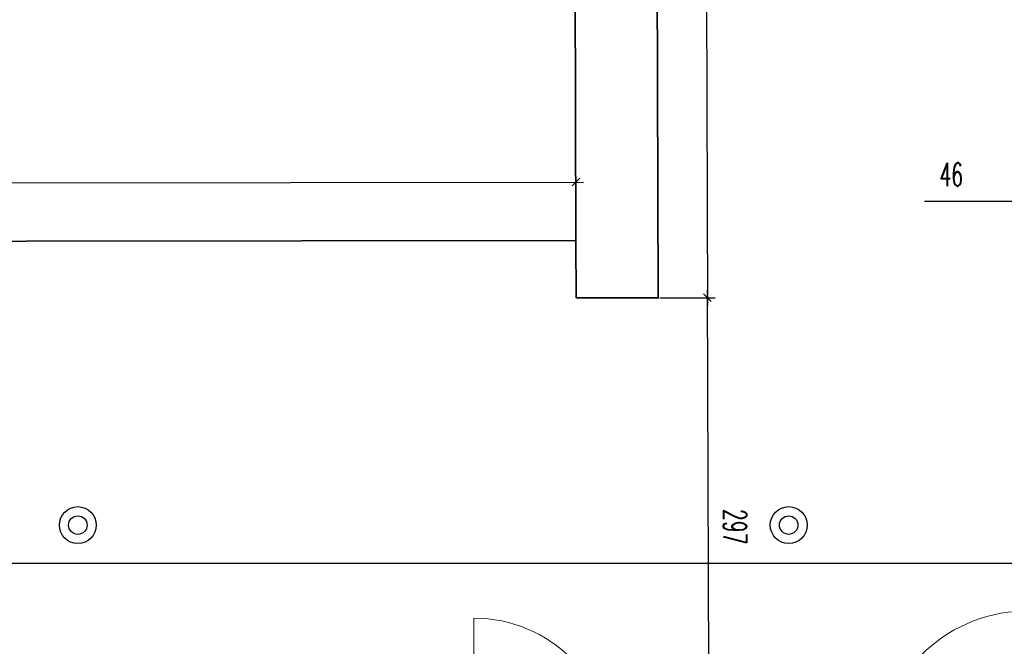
# Model space of a CAD drawing. Header units: millimetres. Extents: x 19887 to 192597, y -14203 to 39042.
# Tile 111 of 256: x 39467 to 40388, y -9944 to -9358. Entities that reach past the tile are written whole.
import ezdxf

# ---------------------------------------------------------------- set-up
doc = ezdxf.new("R2010")
doc.units = ezdxf.units.MM
doc.layers.get('Defpoints').update_dxf_attribs({"color": 4})
doc.layers.add('A_DBA_WPUSTY SAN', color=150, linetype='Continuous')
doc.layers.add('Wymiarowanie', color=3, linetype='Continuous')
doc.layers.add('Basen_rzut_poziom_1_obrys', color=252, linetype='Continuous', lineweight=35)
doc.layers.add('Drzwi', color=2, linetype='Continuous', lineweight=5)
doc.styles.add('ROMANS', font='romans.shx', dxfattribs={"width": 0.6})
doc.styles.get("Standard").update_dxf_attribs({"font": 'arial.ttf'})
doc.dimstyles.new('000001FB70622F18', dxfattribs={"dimtxt": 20, "dimasz": 5, "dimexe": 5, "dimexo": 1, "dimgap": 20, "dimtad": 1, "dimtoh": 1, "dimdec": 0, "dimtxsty": 'Standard', "dimblk": 'OBLIQUE', "dimcen": 0, "dimdle": 5, "dimclrd": 252, "dimclre": 252, "dimclrt": 252, "dimadec": 0, "dimazin": 0, "dimtfac": 1, "dimtdec": 0, "dimtmove": 0, "dimatfit": 3, "dimldrblk": 'OBLIQUE', "dimfxl": 150, "dimfxlon": 1, "dimlwd": 25, "dimlwe": 25, "dimarcsym": 1})

# ---------------------------------------------------------------- blocks, each defined once
blk = doc.blocks.new('_Oblique')
at = {"color": 0, "linetype": 'ByBlock', "lineweight": -2}
blk.add_line((-0.5, -0.5), (0.5, 0.5), dxfattribs=at)
blk = doc.blocks.new('*D652')
at = {"layer": 'Defpoints', "color": 0}
for p in [(3142.22, -3432.96), (3095.73, -3481.41), (3142.22, -3483.22)]:
    blk.add_point(p, dxfattribs=at)
at = {"layer": 'Wymiarowanie', "color": 252, "linetype": 'Continuous', "lineweight": 25}
for p, q in [((3095.73, -3432.96), (2824.44, -3432.96)), ((3090.73, -3432.96), (3147.22, -3432.96)), ((3095.73, -3480.41), (3095.73, -3427.96)), ((3142.22, -3482.22), (3142.22, -3427.96))]:
    blk.add_line(p, q, dxfattribs=at)
at = {"layer": 'Wymiarowanie', "color": 252, "linetype": 'ByBlock', "lineweight": 25, "xscale": 5, "yscale": 5, "zscale": 5, "rotation": 180}
blk.add_blockref('_Oblique', (3095.73, -3432.96), dxfattribs=at)
at = {"layer": 'Wymiarowanie', "color": 252, "linetype": 'ByBlock', "lineweight": 25, "xscale": 5, "yscale": 5, "zscale": 5}
blk.add_blockref('_Oblique', (3142.22, -3432.96), dxfattribs=at)
at = {"layer": 'Wymiarowanie', "color": 252, "insert": (2841.72, -3415.46), "char_height": 15, "attachment_point": 5, "style": 'ROMANS'}
blk.add_mtext('46', dxfattribs=at)
blk = doc.blocks.new('*D677')
at = {"layer": 'Defpoints', "color": 0}
for p in [(2647.37, -2173.22), (2651.5, -3495.52), (2683.32, -3495.42)]:
    blk.add_point(p, dxfattribs=at)
at = {"layer": 'Wymiarowanie', "color": 252, "linetype": 'Continuous', "lineweight": 25}
for p, q in [((2648.37, -2173.22), (2684.19, -2173.11)), ((2679.18, -2168.12), (2683.34, -3500.42)), ((2652.5, -3495.52), (2688.32, -3495.4))]:
    blk.add_line(p, q, dxfattribs=at)
at = {"layer": 'Wymiarowanie', "color": 252, "linetype": 'ByBlock', "lineweight": 25, "xscale": 5, "yscale": 5, "zscale": 5}
for p, rotation in [((2679.19, -2173.12), 90.17891860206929), ((2683.32, -3495.42), 270.1789186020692)]:
    blk.add_blockref('_Oblique', p, dxfattribs=dict(at, rotation=rotation))
at = {"layer": 'Wymiarowanie', "color": 252, "insert": (2698.76, -2834.22), "char_height": 15, "attachment_point": 5, "rotation": 270.17892, "style": 'ROMANS'}
blk.add_mtext('1322', dxfattribs=at)
blk = doc.blocks.new('*D678')
at = {"layer": 'Defpoints', "color": 0}
for p in [(2651.5, -3495.52), (2625.35, -3792.93), (2684.25, -3792.74)]:
    blk.add_point(p, dxfattribs=at)
at = {"layer": 'Wymiarowanie', "color": 252, "linetype": 'Continuous', "lineweight": 25}
for p, q in [((2683.3, -3490.42), (2684.26, -3797.74)), ((2652.5, -3495.52), (2688.32, -3495.4)), ((2626.35, -3792.92), (2689.25, -3792.73))]:
    blk.add_line(p, q, dxfattribs=at)
at = {"layer": 'Wymiarowanie', "color": 252, "linetype": 'ByBlock', "lineweight": 25, "xscale": 5, "yscale": 5, "zscale": 5}
for p, rotation in [((2683.32, -3495.42), 90.1789186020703), ((2684.25, -3792.74), 270.1789186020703)]:
    blk.add_blockref('_Oblique', p, dxfattribs=dict(at, rotation=rotation))
at = {"layer": 'Wymiarowanie', "color": 252, "insert": (2701.28, -3644.03), "char_height": 15, "attachment_point": 5, "rotation": 270.17892, "style": 'ROMANS'}
blk.add_mtext('297', dxfattribs=at)
blk = doc.blocks.new('*D679')
at = {"layer": 'Defpoints', "color": 0}
for p in [(2598, -3420.35), (2598.04, -3458.38), (99.42, -3461.32)]:
    blk.add_point(p, dxfattribs=at)
at = {"layer": 'Wymiarowanie', "color": 252, "linetype": 'Continuous', "lineweight": 25}
for p, q in [((94.37, -3423.3), (2603, -3420.35)), ((99.42, -3460.32), (99.37, -3418.3)), ((2598.04, -3457.38), (2597.99, -3415.35))]:
    blk.add_line(p, q, dxfattribs=at)
at = {"layer": 'Wymiarowanie', "color": 252, "linetype": 'ByBlock', "lineweight": 25, "xscale": 5, "yscale": 5, "zscale": 5}
for p, rotation in [((99.37, -3423.3), 180.0675255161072), ((2598, -3420.35), 0.06752551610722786)]:
    blk.add_blockref('_Oblique', p, dxfattribs=dict(at, rotation=rotation))
at = {"layer": 'Wymiarowanie', "color": 252, "insert": (1348.7, -3404.32), "char_height": 15, "attachment_point": 5, "rotation": 0.06753, "style": 'ROMANS'}
blk.add_mtext('2499', dxfattribs=at)
blk = doc.blocks.new('*D1017')
at = {"layer": 'Defpoints', "color": 0}
for p in [(3082.33, -3667.74), (-188.6, -3790.87), (3082.33, -3793.38)]:
    blk.add_point(p, dxfattribs=at)
at = {"layer": 'Wymiarowanie', "color": 252, "linetype": 'Continuous', "lineweight": 25}
for p, q in [((-188.6, -3789.87), (-188.6, -3662.74)), ((3082.33, -3792.38), (3082.33, -3662.74)), ((-193.6, -3667.74), (3087.33, -3667.74))]:
    blk.add_line(p, q, dxfattribs=at)
at = {"layer": 'Wymiarowanie', "color": 252, "linetype": 'ByBlock', "lineweight": 25, "xscale": 5, "yscale": 5, "zscale": 5, "rotation": 180}
blk.add_blockref('_Oblique', (-188.6, -3667.74), dxfattribs=at)
at = {"layer": 'Wymiarowanie', "color": 252, "linetype": 'ByBlock', "lineweight": 25, "xscale": 5, "yscale": 5, "zscale": 5}
blk.add_blockref('_Oblique', (3082.33, -3667.74), dxfattribs=at)
at = {"layer": 'Wymiarowanie', "color": 252, "insert": (1446.86, -3650.24), "char_height": 15, "attachment_point": 5, "style": 'ROMANS'}
blk.add_mtext('3271', dxfattribs=at)
blk = doc.blocks.new('G$CC7950608')
at = {"layer": 'A_DBA_WPUSTY SAN'}
for radius in [19.2, 9.6]:
    blk.add_circle((0, 0), radius, dxfattribs=at)
blk = doc.blocks.new('G$CF5E15B28')
at = {"layer": 'Basen_rzut_poziom_1_obrys', "color": 253, "elevation": 0}
for points in [[(2594.72, -2208.82), (2594.72, -2173.22), (2647.37, -2173.22), (2651.5, -3495.52), (2598.15, -3495.53), (2598.04, -3458.38)], [(99.42, -3461.32), (2598.04, -3458.38), (2594.72, -2208.82), (90.97, -2206.26)], [(2651.31, -3495.53), (2598.15, -3495.53)]]:
    blk.add_lwpolyline(points, dxfattribs=at)
at = {"layer": 'Drzwi', "color": 253, "elevation": 0}
blk.add_lwpolyline([(2531.78, -3792.93), (2531.78, -3703.36)], dxfattribs=at)
at = {"layer": 'Drzwi', "color": 253}
for centre, radius, start, end in [((2891.48, -3796.44, 0), 97.86, 91.96098, 178.14039), ((2531.78, -3792.93, 0), 89.57, 0, 90)]:
    blk.add_arc(centre, radius, start, end, dxfattribs=at)
at = {"layer": 'Wymiarowanie', "color": 253}
dim = blk.add_aligned_dim(p1=(2647.37, -2173.22, 0), p2=(2651.5, -3495.52, 0), distance=31.82, dimstyle='000001FB70622F18', override={"dimtxt": 15, "dimgap": 10, "dimtxsty": 'ROMANS'}, dxfattribs=at)
dim.commit()
dim.dimension.update_dxf_attribs({"geometry": '*D677', "text_midpoint": (2698.76, -2834.22, 0)})
for base, p1, p2, angle, picture, middle, dimtype in [((2598, -3420.35, 0), (99.42, -3461.32, 0), (2598.04, -3458.38, 0), 0.06753, '*D679', (1348.72, -3421.82, 0), 161), ((3142.22, -3432.96, 0), (3095.73, -3481.41, 0), (3142.22, -3483.22, 0), 0, '*D652', (2841.72, -3432.96, 0), 160)]:
    dim = blk.add_linear_dim(base=base, p1=p1, p2=p2, angle=angle, dimstyle='000001FB70622F18', override={"dimtxt": 15, "dimgap": 10, "dimtxsty": 'ROMANS'}, dxfattribs=at)
    dim.commit()
    dim.dimension.update_dxf_attribs({"geometry": picture, "text_midpoint": middle, "dimtype": dimtype})
for base, p1, p2, angle, override, picture, middle in [((2684.25, -3792.74, 0), (2651.5, -3495.52, 0), (2625.35, -3792.93, 0), 90.17892, {"dimtxt": 15, "dimgap": 10, "dimtxsty": 'ROMANS', "dimtmove": 1}, '*D678', (2701.28, -3644.03, 0)), ((3082.33, -3667.74, 0), (-188.6, -3790.87, 0), (3082.33, -3793.38, 0), 0, {"dimtxt": 15, "dimgap": 10, "dimtxsty": 'ROMANS'}, '*D1017', (1446.86, -3650.24, 0))]:
    dim = blk.add_linear_dim(base=base, p1=p1, p2=p2, angle=angle, dimstyle='000001FB70622F18', override=override, dxfattribs=at)
    dim.commit()
    dim.dimension.update_dxf_attribs({"geometry": picture, "text_midpoint": middle})

msp = doc.modelspace()

# ---------------------------------------------------------------- block references
at = {"xscale": 1.44, "yscale": 1.44, "zscale": 1.44}
msp.add_blockref('G$CF5E15B28', (36246.28, -4584.77, 0), dxfattribs=at)
at = {"layer": 'A_DBA_WPUSTY SAN', "xscale": 0.9, "yscale": 0.9, "zscale": 0.9}
for p in [(39521.58, -9830.64, 0), (40186.39, -9830.64, 0)]:
    msp.add_blockref('G$CC7950608', p, dxfattribs=at)

doc.saveas('drawing.dxf')
